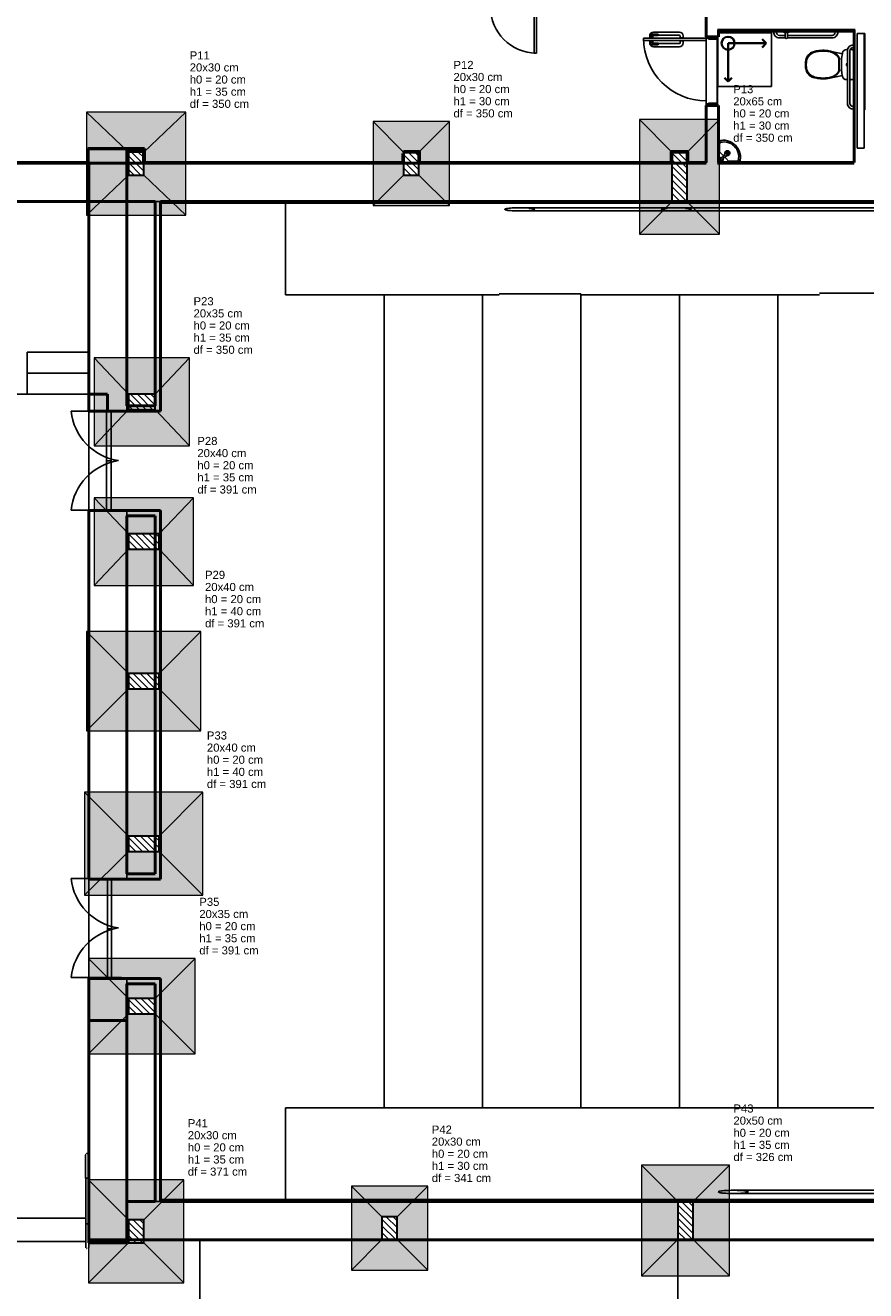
# Model space of a CAD drawing. Header units: millimetres. Extents: x 0 to 119, y 0 to 84.
# Tile 5 of 13: x 35 to 57, y 29 to 62. Entities that reach past the tile are written whole.
import ezdxf

# ---------------------------------------------------------------- set-up
doc = ezdxf.new("R2010")
doc.units = ezdxf.units.MM
doc.header["$MEASUREMENT"] = 0
doc.linetypes.add('NULL', pattern=[0])
doc.layers.add('BASE', color=9, linetype='Continuous')
for name, color, linetype, lineweight in [('LC-Hachuras das sapatas', 43, 'Continuous', 5), ('LC-Hachuras dos pilares', 9, 'Continuous', 5), ('LC-Seção das fundações', 7, 'Continuous', 5), ('LC-Seção dos pilares', 4, 'Continuous', 30), ('LC-Textos', 3, 'Continuous', 20)]:
    doc.layers.add(name, color=color, linetype=linetype, lineweight=lineweight)
doc.styles.add('Arial', font='txt')

msp = doc.modelspace()

# ---------------------------------------------------------------- hatches: boundary and pattern name
at = {"layer": 'LC-Hachuras das sapatas', "linetype": 'Continuous'}
h = msp.add_hatch(color=43, dxfattribs=at)
h.paths.add_polyline_path([(36.32, 56.842), (38.92, 56.842), (38.92, 59.542), (36.32, 59.542), (36.32, 56.842)])
h.paths.add_polyline_path([(37.42, 57.892), (37.82, 57.892), (37.82, 58.492), (37.42, 58.492), (37.42, 57.892)], flags=0)
h = msp.add_hatch(color=43, dxfattribs=at)
h.paths.add_polyline_path([(50.809, 56.342), (52.909, 56.342), (52.909, 59.342), (50.809, 59.342), (50.809, 56.342)])
h.paths.add_polyline_path([(51.659, 57.192), (52.059, 57.192), (52.059, 58.492), (51.659, 58.492), (51.659, 57.192)], flags=0)
h = msp.add_hatch(color=43, dxfattribs=at)
h.paths.add_polyline_path([(43.83, 57.092), (45.83, 57.092), (45.83, 59.292), (43.83, 59.292), (43.83, 57.092)])
h.paths.add_polyline_path([(44.63, 57.892), (45.03, 57.892), (45.03, 58.492), (44.63, 58.492), (44.63, 57.892)], flags=0)
h = msp.add_hatch(color=43, dxfattribs=at)
h.paths.add_polyline_path([(39.02, 50.799), (39.02, 53.099), (36.52, 53.099), (36.52, 50.799), (39.02, 50.799)])
h.paths.add_polyline_path([(38.12, 51.749), (38.12, 52.149), (37.42, 52.149), (37.42, 51.749), (38.12, 51.749)], flags=0)
h = msp.add_hatch(color=43, dxfattribs=at)
h.paths.add_polyline_path([(36.52, 49.439), (36.52, 47.139), (39.12, 47.139), (39.12, 49.439), (36.52, 49.439)])
h.paths.add_polyline_path([(37.42, 48.489), (37.42, 48.089), (38.22, 48.089), (38.22, 48.489), (37.42, 48.489)], flags=0)
h = msp.add_hatch(color=43, dxfattribs=at)
h.paths.add_polyline_path([(39.32, 43.332), (39.32, 45.932), (36.32, 45.932), (36.32, 43.332), (39.32, 43.332)])
h.paths.add_polyline_path([(38.22, 44.432), (38.22, 44.832), (37.42, 44.832), (37.42, 44.432), (38.22, 44.432)], flags=0)
h = msp.add_hatch(color=43, dxfattribs=at)
h.paths.add_polyline_path([(39.37, 39.023), (39.37, 41.723), (36.27, 41.723), (36.27, 39.023), (39.37, 39.023)])
h.paths.add_polyline_path([(38.22, 40.173), (38.22, 40.573), (37.42, 40.573), (37.42, 40.173), (38.22, 40.173)], flags=0)
h = msp.add_hatch(color=43, dxfattribs=at)
h.paths.add_polyline_path([(39.17, 34.865), (39.17, 37.365), (36.37, 37.365), (36.37, 34.865), (39.17, 34.865)])
h.paths.add_polyline_path([(38.12, 35.915), (38.12, 36.315), (37.42, 36.315), (37.42, 35.915), (38.12, 35.915)], flags=0)
h = msp.add_hatch(color=43, dxfattribs=at)
h.paths.add_polyline_path([(50.864, 29.052), (53.164, 29.052), (53.164, 31.952), (50.864, 31.952), (50.864, 29.052)])
h.paths.add_polyline_path([(51.814, 30.002), (52.214, 30.002), (52.214, 31.002), (51.814, 31.002), (51.814, 30.002)], flags=0)
h = msp.add_hatch(color=43, dxfattribs=at)
h.paths.add_polyline_path([(36.37, 28.869), (38.87, 28.869), (38.87, 31.569), (36.37, 31.569), (36.37, 28.869)])
h.paths.add_polyline_path([(37.42, 29.919), (37.82, 29.919), (37.82, 30.519), (37.42, 30.519), (37.42, 29.919)], flags=0)
h = msp.add_hatch(color=43, dxfattribs=at)
h.paths.add_polyline_path([(43.261, 29.202), (45.261, 29.202), (45.261, 31.402), (43.261, 31.402), (43.261, 29.202)])
h.paths.add_polyline_path([(44.061, 30.002), (44.461, 30.002), (44.461, 30.602), (44.061, 30.602), (44.061, 30.002)], flags=0)
at = {"layer": 'LC-Hachuras dos pilares', "linetype": 'Continuous'}
h = msp.add_hatch(dxfattribs=at)
h.set_pattern_fill('ANSI31', color=9, angle=90, style=0)
h.paths.add_polyline_path([(37.42, 57.892), (37.82, 57.892), (37.82, 58.492), (37.42, 58.492), (37.42, 57.892)])
h = msp.add_hatch(dxfattribs=at)
h.set_pattern_fill('ANSI31', color=9, angle=90, style=0)
h.paths.add_polyline_path([(44.63, 57.892), (45.03, 57.892), (45.03, 58.492), (44.63, 58.492), (44.63, 57.892)])
h = msp.add_hatch(dxfattribs=at)
h.set_pattern_fill('ANSI31', color=9, angle=90, style=0)
h.paths.add_polyline_path([(51.659, 57.192), (52.059, 57.192), (52.059, 58.492), (51.659, 58.492), (51.659, 57.192)])
h = msp.add_hatch(dxfattribs=at)
h.set_pattern_fill('ANSI31', color=9, angle=90, style=0)
h.paths.add_polyline_path([(38.12, 51.749), (38.12, 52.149), (37.42, 52.149), (37.42, 51.749), (38.12, 51.749)])
h = msp.add_hatch(dxfattribs=at)
h.set_pattern_fill('ANSI31', color=9, angle=90, style=0)
h.paths.add_polyline_path([(37.42, 48.489), (37.42, 48.089), (38.22, 48.089), (38.22, 48.489), (37.42, 48.489)])
h = msp.add_hatch(dxfattribs=at)
h.set_pattern_fill('ANSI31', color=9, angle=90, style=0)
h.paths.add_polyline_path([(38.22, 44.432), (38.22, 44.832), (37.42, 44.832), (37.42, 44.432), (38.22, 44.432)])
h = msp.add_hatch(dxfattribs=at)
h.set_pattern_fill('ANSI31', color=9, angle=90, style=0)
h.paths.add_polyline_path([(38.22, 40.173), (38.22, 40.573), (37.42, 40.573), (37.42, 40.173), (38.22, 40.173)])
h = msp.add_hatch(dxfattribs=at)
h.set_pattern_fill('ANSI31', color=9, angle=90, style=0)
h.paths.add_polyline_path([(38.12, 35.915), (38.12, 36.315), (37.42, 36.315), (37.42, 35.915), (38.12, 35.915)])
h = msp.add_hatch(dxfattribs=at)
h.set_pattern_fill('ANSI31', color=9, angle=90, style=0)
h.paths.add_polyline_path([(51.814, 30.002), (52.214, 30.002), (52.214, 31.002), (51.814, 31.002), (51.814, 30.002)])
h = msp.add_hatch(dxfattribs=at)
h.set_pattern_fill('ANSI31', color=9, angle=90, style=0)
h.paths.add_polyline_path([(37.42, 29.919), (37.82, 29.919), (37.82, 30.519), (37.42, 30.519), (37.42, 29.919)])
h = msp.add_hatch(dxfattribs=at)
h.set_pattern_fill('ANSI31', color=9, angle=90, style=0)
h.paths.add_polyline_path([(44.061, 30.002), (44.461, 30.002), (44.461, 30.602), (44.061, 30.602), (44.061, 30.002)])

# ---------------------------------------------------------------- linework, layer by layer
at = {"layer": 'BASE', "lineweight": 50}
for p, q in [((52.556, 62.361), (52.556, 61.514)), ((56.456, 61.684), (52.856, 61.684)), ((52.856, 61.664), (54.576, 61.664)), ((52.876, 61.514), (52.876, 61.684)), ((54.736, 61.664), (56.456, 61.664)), ((56.436, 61.684), (56.436, 58.222)), ((52.556, 61.514), (52.876, 61.514)), ((52.876, 59.714), (52.556, 59.714)), ((52.556, 59.714), (52.556, 58.222)), ((52.876, 58.222), (52.876, 59.714)), ((37.838, 58.582), (36.358, 58.582)), ((36.358, 58.582), (36.358, 58.202)), ((37.378, 51.849), (37.378, 58.562)), ((37.378, 58.562), (37.818, 58.562)), ((37.818, 58.562), (37.818, 58.202)), ((37.838, 58.222), (37.838, 58.582)), ((44.607, 58.452), (44.607, 58.222)), ((44.627, 58.452), (44.607, 58.452)), ((45.047, 58.512), (44.627, 58.512)), ((44.627, 58.512), (44.627, 58.492)), ((44.627, 58.492), (45.027, 58.492)), ((44.627, 58.202), (44.627, 58.452)), ((45.027, 58.492), (45.027, 58.202)), ((45.047, 58.222), (45.047, 58.512)), ((52.076, 58.512), (51.636, 58.512)), ((51.636, 58.512), (51.636, 58.222)), ((51.656, 58.492), (52.056, 58.492)), ((51.656, 58.202), (51.656, 58.492)), ((52.056, 58.492), (52.056, 58.202)), ((52.076, 58.222), (52.076, 58.512)), ((24.976, 58.202), (36.358, 58.202)), ((36.378, 58.222), (24.996, 58.222)), ((45.027, 58.202), (36.378, 58.202)), ((36.378, 58.202), (36.378, 51.709)), ((44.607, 58.222), (37.838, 58.222)), ((51.636, 58.222), (45.047, 58.222)), ((45.047, 58.202), (52.556, 58.202)), ((52.556, 58.222), (52.076, 58.222)), ((56.436, 58.202), (52.856, 58.202)), ((56.436, 58.222), (52.876, 58.222)), ((26.967, 57.202), (38.117, 57.202)), ((38.117, 57.202), (38.117, 51.849)), ((38.257, 57.202), (75.533, 57.202)), ((38.257, 51.709), (38.257, 57.202)), ((36.873, 52.149), (36.378, 52.149)), ((36.873, 51.709), (36.873, 52.149)), ((38.117, 51.849), (37.378, 51.849)), ((36.378, 51.709), (38.257, 51.709)), ((36.378, 49.102), (36.378, 39.444)), ((38.257, 49.102), (36.378, 49.102)), ((38.257, 39.444), (38.257, 49.102)), ((37.378, 39.584), (37.378, 48.962)), ((37.378, 48.962), (38.117, 48.962)), ((38.117, 48.962), (38.117, 39.584)), ((38.117, 39.584), (37.378, 39.584)), ((36.378, 39.444), (38.257, 39.444)), ((36.378, 36.844), (36.378, 29.915)), ((38.257, 36.844), (36.378, 36.844)), ((38.257, 31), (38.257, 36.844)), ((37.378, 29.915), (37.378, 36.704)), ((37.378, 36.704), (38.117, 36.704)), ((38.117, 36.704), (38.117, 31)), ((37.378, 35.742), (36.378, 35.742)), ((38.117, 31), (37.373, 31)), ((37.373, 31), (37.373, 30)), ((75.66, 31), (38.257, 31)), ((36.378, 30), (75.66, 30)), ((36.378, 29.915), (37.378, 29.915))]:
    msp.add_line(p, q, dxfattribs=at)
at = {"layer": 'BASE'}
for p, q in [((48.047, 61.087), (48.047, 62.287)), ((48.107, 62.287), (48.107, 61.087)), ((54.576, 61.664), (54.736, 61.664)), ((54.577, 61.648), (54.576, 61.664)), ((54.736, 61.664), (54.734, 61.648)), ((50.916, 61.414), (50.916, 61.474)), ((50.916, 61.474), (52.556, 61.474)), ((52.556, 61.414), (50.916, 61.414)), ((51.066, 61.474), (51.066, 61.484)), ((51.066, 61.484), (51.166, 61.484)), ((51.066, 61.414), (51.066, 61.404)), ((51.066, 61.404), (51.166, 61.404)), ((51.076, 61.484), (51.076, 61.534)), ((51.076, 61.404), (51.076, 61.354)), ((51.096, 61.524), (51.096, 61.484)), ((51.096, 61.364), (51.096, 61.404)), ((51.136, 61.484), (51.136, 61.524)), ((51.136, 61.404), (51.136, 61.364)), ((51.296, 61.584), (51.156, 61.584)), ((51.156, 61.544), (51.296, 61.544)), ((51.156, 61.534), (51.156, 61.484)), ((51.156, 61.354), (51.156, 61.404)), ((51.156, 61.344), (51.296, 61.344)), ((51.166, 61.484), (51.166, 61.474)), ((51.166, 61.404), (51.166, 61.414)), ((51.176, 61.634), (51.856, 61.634)), ((51.296, 61.544), (51.296, 61.584)), ((51.856, 61.554), (51.296, 61.554)), ((51.296, 61.344), (51.296, 61.304)), ((51.856, 61.334), (51.296, 61.334)), ((51.866, 61.474), (51.866, 61.484)), ((51.866, 61.484), (51.966, 61.484)), ((51.866, 61.414), (51.866, 61.404)), ((51.866, 61.404), (51.966, 61.404)), ((51.876, 61.484), (51.876, 61.534)), ((51.876, 61.404), (51.876, 61.354)), ((51.956, 61.534), (51.956, 61.484)), ((51.956, 61.354), (51.956, 61.404)), ((51.966, 61.484), (51.966, 61.474)), ((51.966, 61.404), (51.966, 61.414)), ((52.556, 61.514), (52.556, 61.474)), ((52.556, 59.754), (52.556, 61.474)), ((52.556, 61.474), (52.556, 61.414)), ((52.556, 61.474), (52.616, 61.474)), ((52.616, 61.474), (52.616, 61.454)), ((52.616, 61.454), (52.856, 61.454)), ((52.845, 59.774), (52.845, 61.454)), ((52.856, 61.454), (52.856, 61.514)), ((52.856, 61.454), (52.856, 59.774)), ((54.266, 61.614), (52.866, 61.614)), ((52.866, 61.614), (52.866, 60.214)), ((54.266, 60.214), (54.266, 61.614)), ((54.324, 61.646), (54.297, 61.651)), ((54.297, 61.651), (54.426, 61.651)), ((54.324, 61.643), (54.324, 61.646)), ((54.4, 61.646), (54.324, 61.646)), ((54.329, 61.643), (54.324, 61.643)), ((54.396, 61.643), (54.329, 61.643)), ((54.399, 61.643), (54.396, 61.643)), ((54.4, 61.646), (54.399, 61.643)), ((54.426, 61.651), (54.4, 61.646)), ((54.476, 61.55), (54.623, 61.55)), ((54.626, 61.484), (54.476, 61.484)), ((54.734, 61.648), (54.577, 61.648)), ((54.618, 61.626), (54.591, 61.631)), ((54.591, 61.631), (54.72, 61.631)), ((54.618, 61.623), (54.618, 61.626)), ((54.694, 61.626), (54.618, 61.626)), ((54.623, 61.623), (54.618, 61.623)), ((54.623, 61.497), (54.623, 61.623)), ((54.689, 61.623), (54.623, 61.623)), ((55.855, 61.484), (54.686, 61.484)), ((54.689, 61.623), (54.689, 61.497)), ((54.693, 61.623), (54.689, 61.623)), ((54.689, 61.55), (55.855, 61.55)), ((54.694, 61.626), (54.693, 61.623)), ((54.72, 61.631), (54.694, 61.626)), ((55.932, 61.646), (55.905, 61.651)), ((56.034, 61.651), (55.905, 61.651)), ((55.932, 61.643), (55.932, 61.646)), ((55.932, 61.646), (56.008, 61.646)), ((55.936, 61.643), (55.932, 61.643)), ((55.936, 61.643), (56.002, 61.643)), ((56.007, 61.643), (56.002, 61.643)), ((56.008, 61.646), (56.007, 61.643)), ((56.034, 61.651), (56.008, 61.646)), ((56.516, 58.599), (56.516, 61.599)), ((56.516, 61.599), (56.696, 61.599)), ((56.696, 59.599), (56.696, 61.599)), ((56.696, 61.599), (56.716, 61.599)), ((56.696, 61.599), (56.696, 58.599)), ((56.696, 61.535), (56.716, 61.535)), ((56.696, 59.663), (56.696, 61.535)), ((56.716, 61.599), (56.716, 59.599)), ((56.716, 59.663), (56.716, 61.535)), ((48.107, 61.087), (48.047, 61.087)), ((51.296, 61.304), (51.156, 61.304)), ((51.176, 61.254), (51.856, 61.254)), ((55.839, 61.127), (56.124, 61.066)), ((56.234, 61.179), (56.26, 61.179)), ((56.256, 59.768), (56.256, 61.147)), ((56.322, 61.147), (56.322, 59.768)), ((56.329, 61.179), (56.366, 61.179)), ((56.415, 61.299), (56.418, 61.3)), ((56.415, 61.294), (56.415, 61.299)), ((56.415, 61.228), (56.415, 61.294)), ((56.415, 61.224), (56.415, 61.228)), ((56.418, 61.223), (56.415, 61.224)), ((56.418, 61.3), (56.424, 61.326)), ((56.418, 61.223), (56.418, 61.3)), ((56.424, 61.197), (56.418, 61.223)), ((56.424, 61.326), (56.424, 61.197)), ((56.028, 60.948), (56.028, 60.621)), ((56.04, 60.906), (56.028, 60.906)), ((56.04, 60.886), (56.028, 60.886)), ((56.04, 60.684), (56.028, 60.684)), ((56.04, 60.664), (56.028, 60.664)), ((56.04, 60.886), (56.04, 60.906)), ((56.04, 60.684), (56.04, 60.664)), ((56.042, 60.914), (56.041, 60.958)), ((56.042, 60.914), (56.042, 60.656)), ((56.124, 60.501), (55.799, 60.431)), ((56.042, 60.656), (56.041, 60.611)), ((56.256, 60.39), (56.233, 60.39)), ((56.366, 60.39), (56.322, 60.39)), ((52.866, 60.214), (54.266, 60.214)), ((52.616, 59.754), (52.556, 59.754)), ((52.556, 59.754), (52.556, 59.714)), ((52.616, 59.774), (52.616, 59.754)), ((52.856, 59.774), (52.616, 59.774)), ((52.856, 59.714), (52.856, 59.774)), ((56.415, 59.691), (56.418, 59.692)), ((56.415, 59.687), (56.415, 59.691)), ((56.415, 59.687), (56.415, 59.621)), ((56.418, 59.692), (56.424, 59.718)), ((56.418, 59.692), (56.418, 59.615)), ((56.424, 59.589), (56.424, 59.718)), ((56.415, 59.616), (56.415, 59.621)), ((56.418, 59.615), (56.415, 59.616)), ((56.424, 59.589), (56.418, 59.615)), ((56.696, 59.663), (56.716, 59.663)), ((56.696, 59.603), (56.696, 59.663)), ((56.716, 59.663), (56.696, 59.663)), ((56.716, 59.603), (56.696, 59.603)), ((56.716, 59.599), (56.696, 59.599)), ((56.716, 59.663), (56.716, 59.603)), ((52.906, 58.496), (52.906, 58.71)), ((37.378, 58.562), (36.378, 58.562)), ((36.378, 58.202), (36.378, 58.562)), ((52.876, 58.526), (53.012, 58.39)), ((52.974, 58.352), (52.941, 58.32)), ((53.038, 58.417), (52.974, 58.352)), ((53.003, 58.323), (53.067, 58.387)), ((53.041, 58.361), (53.179, 58.222)), ((53.083, 58.481), (53.046, 58.443)), ((53.091, 58.451), (53.121, 58.481)), ((53.121, 58.481), (53.091, 58.451)), ((53.094, 58.395), (53.131, 58.433)), ((53.102, 58.44), (53.132, 58.47)), ((56.696, 58.599), (56.516, 58.599)), ((36.378, 58.202), (36.358, 58.202)), ((45.047, 58.202), (45.027, 58.202)), ((52.556, 58.222), (52.556, 58.202)), ((52.971, 58.291), (53.003, 58.323)), ((53.361, 58.255), (53.146, 58.255)), ((38.117, 57.202), (38.257, 57.202)), ((56.089, 57.202), (38.257, 57.202)), ((38.257, 57.202), (38.257, 57.15)), ((38.257, 57.15), (56.089, 57.15)), ((41.537, 54.755), (41.537, 57.15)), ((47.358, 57.017), (47.33, 57.013)), ((47.392, 57.022), (47.358, 57.017)), ((47.431, 57.025), (47.392, 57.022)), ((47.474, 57.028), (47.431, 57.025)), ((47.52, 57.031), (47.474, 57.028)), ((47.569, 57.032), (47.52, 57.031)), ((47.619, 57.034), (47.569, 57.032)), ((47.671, 57.034), (47.619, 57.034)), ((51.774, 57.034), (47.671, 57.034)), ((47.722, 57.034), (47.671, 57.034)), ((47.773, 57.032), (47.722, 57.034)), ((47.822, 57.031), (47.773, 57.032)), ((47.868, 57.028), (47.822, 57.031)), ((47.911, 57.025), (47.868, 57.028)), ((47.949, 57.022), (47.911, 57.025)), ((47.983, 57.017), (47.949, 57.022)), ((48.012, 57.013), (47.983, 57.017)), ((51.462, 57.017), (51.433, 57.013)), ((51.496, 57.022), (51.462, 57.017)), ((51.534, 57.025), (51.496, 57.022)), ((51.577, 57.028), (51.534, 57.025)), ((51.624, 57.031), (51.577, 57.028)), ((51.672, 57.032), (51.624, 57.031)), ((51.723, 57.034), (51.672, 57.032)), ((51.774, 57.034), (51.723, 57.034)), ((74.21, 57.034), (51.774, 57.034)), ((51.826, 57.034), (51.774, 57.034)), ((51.876, 57.032), (51.826, 57.034)), ((51.925, 57.031), (51.876, 57.032)), ((51.971, 57.028), (51.925, 57.031)), ((52.014, 57.025), (51.971, 57.028)), ((52.053, 57.022), (52.014, 57.025)), ((52.087, 57.017), (52.053, 57.022)), ((52.115, 57.013), (52.087, 57.017)), ((75.533, 57.203), (56.011, 57.203)), ((56.011, 57.203), (56.011, 57.15)), ((56.011, 57.15), (75.533, 57.15)), ((56.089, 57.15), (56.089, 57.202)), ((47.28, 56.997), (47.277, 56.992)), ((47.277, 56.992), (47.28, 56.986)), ((47.29, 57.003), (47.28, 56.997)), ((47.28, 56.986), (47.29, 56.981)), ((47.307, 57.008), (47.29, 57.003)), ((47.29, 56.981), (47.307, 56.976)), ((47.33, 57.013), (47.307, 57.008)), ((47.307, 56.976), (47.33, 56.971)), ((47.33, 56.971), (47.358, 56.966)), ((47.358, 56.966), (47.392, 56.962)), ((47.392, 56.962), (47.431, 56.959)), ((47.431, 56.959), (47.474, 56.956)), ((47.474, 56.956), (47.52, 56.953)), ((47.52, 56.953), (47.569, 56.951)), ((47.569, 56.951), (47.619, 56.95)), ((47.619, 56.95), (47.671, 56.95)), ((47.671, 56.95), (51.774, 56.95)), ((47.671, 56.95), (47.722, 56.95)), ((47.722, 56.95), (47.773, 56.951)), ((47.773, 56.951), (47.822, 56.953)), ((47.822, 56.953), (47.868, 56.956)), ((47.868, 56.956), (47.911, 56.959)), ((47.911, 56.959), (47.949, 56.962)), ((47.949, 56.962), (47.983, 56.966)), ((47.983, 56.966), (48.012, 56.971)), ((48.035, 57.008), (48.012, 57.013)), ((48.012, 56.971), (48.035, 56.976)), ((48.051, 57.003), (48.035, 57.008)), ((48.035, 56.976), (48.051, 56.981)), ((48.061, 56.997), (48.051, 57.003)), ((48.051, 56.981), (48.061, 56.986)), ((48.065, 56.992), (48.061, 56.997)), ((48.061, 56.986), (48.065, 56.992)), ((51.384, 56.997), (51.38, 56.992)), ((51.38, 56.992), (51.384, 56.986)), ((51.394, 57.003), (51.384, 56.997)), ((51.384, 56.986), (51.394, 56.981)), ((51.41, 57.008), (51.394, 57.003)), ((51.394, 56.981), (51.41, 56.976)), ((51.433, 57.013), (51.41, 57.008)), ((51.41, 56.976), (51.433, 56.971)), ((51.433, 56.971), (51.462, 56.966)), ((51.462, 56.966), (51.496, 56.962)), ((51.496, 56.962), (51.534, 56.959)), ((51.534, 56.959), (51.577, 56.956)), ((51.577, 56.956), (51.624, 56.953)), ((51.624, 56.953), (51.672, 56.951)), ((51.672, 56.951), (51.723, 56.95)), ((51.723, 56.95), (51.774, 56.95)), ((51.774, 56.95), (74.21, 56.95)), ((51.774, 56.95), (51.826, 56.95)), ((51.826, 56.95), (51.876, 56.951)), ((51.876, 56.951), (51.925, 56.953)), ((51.925, 56.953), (51.971, 56.956)), ((51.971, 56.956), (52.014, 56.959)), ((52.014, 56.959), (52.053, 56.962)), ((52.053, 56.962), (52.087, 56.966)), ((52.087, 56.966), (52.115, 56.971)), ((52.138, 57.008), (52.115, 57.013)), ((52.115, 56.971), (52.138, 56.976)), ((52.155, 57.003), (52.138, 57.008)), ((52.138, 56.976), (52.155, 56.981)), ((52.165, 56.997), (52.155, 57.003)), ((52.155, 56.981), (52.165, 56.986)), ((52.168, 56.992), (52.165, 56.997)), ((52.165, 56.986), (52.168, 56.992)), ((47.132, 54.755), (41.537, 54.755)), ((44.116, 33.455), (44.116, 54.755)), ((46.696, 33.455), (46.696, 54.755)), ((49.276, 54.775), (47.132, 54.775)), ((49.276, 33.455), (49.276, 54.775)), ((55.525, 54.755), (49.276, 54.755)), ((51.856, 33.455), (51.856, 54.755)), ((54.436, 33.455), (54.436, 54.755)), ((57.016, 54.795), (55.525, 54.795)), ((36.378, 53.249), (34.767, 53.249)), ((34.767, 53.249), (34.767, 52.699)), ((34.767, 52.699), (34.767, 52.149)), ((36.378, 52.699), (34.767, 52.699)), ((36.378, 52.149), (34.267, 52.149)), ((37.378, 51.709), (37.378, 51.849)), ((36.378, 49.102), (36.378, 51.709)), ((36.968, 51.713), (36.847, 51.713)), ((36.847, 51.713), (36.847, 50.401)), ((36.968, 50.401), (36.968, 51.713)), ((36.968, 50.401), (36.847, 50.401)), ((36.847, 50.401), (36.847, 49.101)), ((36.847, 50.401), (36.968, 50.401)), ((36.968, 49.101), (36.968, 50.401)), ((36.378, 49.109), (36.847, 49.109)), ((36.847, 49.101), (36.968, 49.101)), ((36.968, 49.109), (38.257, 49.109)), ((37.378, 49.109), (37.378, 48.962)), ((38.257, 49.109), (38.257, 49.102)), ((37.378, 39.444), (37.378, 39.584)), ((36.378, 39.444), (36.378, 36.844)), ((36.973, 39.444), (36.873, 39.444)), ((36.873, 39.444), (36.873, 38.144)), ((36.973, 38.144), (36.973, 39.444)), ((36.973, 38.144), (36.873, 38.144)), ((36.873, 38.144), (36.873, 36.844)), ((36.873, 38.144), (36.973, 38.144)), ((36.973, 36.844), (36.973, 38.144)), ((36.873, 36.844), (36.973, 36.844)), ((37.378, 36.704), (37.378, 36.844)), ((41.537, 31.054), (41.537, 33.455)), ((41.537, 33.455), (66.716, 33.455)), ((36.296, 32.01), (36.296, 31.613)), ((36.296, 31.613), (36.302, 31.613)), ((36.302, 31.613), (36.378, 31.613)), ((36.302, 30.561), (36.302, 31.613)), ((52.876, 31.258), (52.872, 31.253)), ((52.872, 31.253), (52.876, 31.247)), ((52.886, 31.264), (52.876, 31.258)), ((52.876, 31.247), (52.886, 31.242)), ((52.902, 31.269), (52.886, 31.264)), ((52.886, 31.242), (52.902, 31.237)), ((52.925, 31.274), (52.902, 31.269)), ((52.902, 31.237), (52.925, 31.232)), ((52.954, 31.278), (52.925, 31.274)), ((52.925, 31.232), (52.954, 31.227)), ((52.988, 31.282), (52.954, 31.278)), ((52.954, 31.227), (52.988, 31.223)), ((53.027, 31.286), (52.988, 31.282)), ((52.988, 31.223), (53.027, 31.219)), ((53.069, 31.289), (53.027, 31.286)), ((53.027, 31.219), (53.069, 31.216)), ((53.116, 31.291), (53.069, 31.289)), ((53.069, 31.216), (53.116, 31.214)), ((53.164, 31.293), (53.116, 31.291)), ((53.116, 31.214), (53.164, 31.212)), ((53.215, 31.294), (53.164, 31.293)), ((53.164, 31.212), (53.215, 31.211)), ((53.266, 31.295), (53.215, 31.294)), ((53.215, 31.211), (53.266, 31.211)), ((57.37, 31.295), (53.266, 31.295)), ((53.318, 31.294), (53.266, 31.295)), ((53.266, 31.211), (57.37, 31.211)), ((53.266, 31.211), (53.318, 31.211)), ((53.368, 31.293), (53.318, 31.294)), ((53.318, 31.211), (53.368, 31.212)), ((53.417, 31.291), (53.368, 31.293)), ((53.368, 31.212), (53.417, 31.214)), ((53.463, 31.289), (53.417, 31.291)), ((53.417, 31.214), (53.463, 31.216)), ((53.506, 31.286), (53.463, 31.289)), ((53.463, 31.216), (53.506, 31.219)), ((53.545, 31.282), (53.506, 31.286)), ((53.506, 31.219), (53.545, 31.223)), ((53.579, 31.278), (53.545, 31.282)), ((53.545, 31.223), (53.579, 31.227)), ((53.608, 31.274), (53.579, 31.278)), ((53.579, 31.227), (53.608, 31.232)), ((53.63, 31.269), (53.608, 31.274)), ((53.608, 31.232), (53.63, 31.237)), ((53.647, 31.264), (53.63, 31.269)), ((53.63, 31.237), (53.647, 31.242)), ((53.657, 31.258), (53.647, 31.264)), ((53.647, 31.242), (53.657, 31.247)), ((53.66, 31.253), (53.657, 31.258)), ((53.657, 31.247), (53.66, 31.253)), ((38.257, 31), (38.117, 31)), ((56.089, 31.054), (38.257, 31.054)), ((38.257, 31.054), (38.257, 31.002)), ((38.257, 31.002), (56.089, 31.002)), ((75.436, 31.054), (56.011, 31.054)), ((56.011, 31.054), (56.011, 31.002)), ((56.011, 31.002), (75.436, 31.002)), ((56.089, 31.002), (56.089, 31.054)), ((32.42, 30.561), (36.302, 30.561)), ((32.42, 30.561), (36.302, 30.561)), ((36.302, 30.413), (36.302, 30.561)), ((36.378, 30.413), (36.302, 30.413)), ((36.302, 30.413), (36.302, 30.007)), ((32.42, 29.957), (36.302, 29.957)), ((36.378, 29.913), (36.378, 29.908)), ((39.287, 30), (39.287, 26.599)), ((51.811, 30), (51.811, 26.482)), ((36.317, 29.773), (36.316, 29.774)), ((36.327, 29.768), (36.325, 29.769)), ((36.336, 29.766), (36.334, 29.766)), ((36.355, 29.769), (36.354, 29.768)), ((36.371, 29.781), (36.37, 29.78))]:
    msp.add_line(p, q, dxfattribs=at)
at = {"layer": 'BASE', "lineweight": 35}
for p, q in [((53.13, 61.344), (53.13, 60.344)), ((53.13, 61.344), (54.13, 61.344)), ((54.13, 61.344), (54.021, 61.453)), ((54.13, 61.344), (54.021, 61.234)), ((53.13, 60.344), (53.033, 60.44)), ((53.13, 60.344), (53.227, 60.44))]:
    msp.add_line(p, q, dxfattribs=at)
at = {"layer": 'BASE', "linetype": 'Continuous'}
for p, q in [((36.378, 53.249), (34.767, 53.249)), ((36.378, 52.699), (34.767, 52.699)), ((32.42, 29.957), (36.302, 29.957))]:
    msp.add_line(p, q, dxfattribs=at)
at = {"layer": 'BASE', "lineweight": 25}
for p, q in [((37.237, 51.709), (35.917, 51.709)), ((37.237, 51.709), (36.037, 51.709)), ((37.237, 49.109), (35.917, 49.109)), ((37.237, 39.466), (35.917, 39.466)), ((37.237, 36.866), (35.917, 36.866))]:
    msp.add_line(p, q, dxfattribs=at)
at = {"layer": 'BASE'}
for points in [[(36.296, 32.213), (36.296, 32.215), (36.296, 32.217), (36.297, 32.219), (36.297, 32.22), (36.297, 32.222), (36.297, 32.224), (36.298, 32.226), (36.298, 32.227), (36.299, 32.229), (36.3, 32.231), (36.3, 32.232), (36.301, 32.234)], [(36.296, 32.14), (36.296, 32.144), (36.296, 32.15), (36.296, 32.156), (36.296, 32.162), (36.296, 32.167), (36.296, 32.172), (36.296, 32.177), (36.296, 32.181), (36.296, 32.185), (36.296, 32.189), (36.296, 32.193), (36.296, 32.196), (36.296, 32.2), (36.296, 32.202), (36.296, 32.205), (36.296, 32.207), (36.296, 32.209), (36.296, 32.21), (36.296, 32.212), (36.296, 32.213), (36.296, 32.213), (36.296, 32.213), (36.296, 32.213)], [(36.296, 32.213), (36.296, 32.213), (36.296, 32.213), (36.296, 32.212), (36.296, 32.211), (36.296, 32.209), (36.296, 32.208), (36.296, 32.205), (36.296, 32.203), (36.296, 32.2), (36.296, 32.197), (36.296, 32.194), (36.296, 32.19), (36.296, 32.187), (36.296, 32.182), (36.296, 32.178), (36.296, 32.173), (36.296, 32.168), (36.296, 32.163), (36.296, 32.157), (36.296, 32.152), (36.296, 32.146), (36.296, 32.14), (36.296, 32.133), (36.296, 32.127), (36.296, 32.12), (36.296, 32.113), (36.296, 32.106), (36.296, 32.099), (36.296, 32.091), (36.296, 32.084), (36.296, 32.076), (36.296, 32.068), (36.296, 32.061), (36.296, 32.053), (36.296, 32.045), (36.296, 32.037), (36.296, 32.029), (36.296, 32.021), (36.296, 32.012), (36.296, 32.01)], [(36.304, 32.238), (36.305, 32.24), (36.306, 32.241), (36.307, 32.242)], [(36.311, 32.246), (36.312, 32.247), (36.314, 32.248), (36.315, 32.249), (36.316, 32.25)], [(36.321, 32.253), (36.323, 32.254), (36.324, 32.254), (36.326, 32.255)], [(36.331, 32.256), (36.333, 32.257), (36.334, 32.257), (36.336, 32.257), (36.338, 32.257), (36.34, 32.257)], [(36.34, 32.257), (36.342, 32.257), (36.344, 32.257), (36.346, 32.257), (36.347, 32.257), (36.349, 32.257)], [(36.354, 32.255), (36.356, 32.255), (36.357, 32.254), (36.359, 32.253), (36.361, 32.252)], [(36.365, 32.25), (36.367, 32.249), (36.368, 32.248), (36.369, 32.246)], [(36.373, 32.243), (36.374, 32.241), (36.375, 32.24), (36.376, 32.239), (36.377, 32.237)], [(36.296, 32.01), (36.296, 32.018), (36.296, 32.026), (36.296, 32.035), (36.296, 32.043), (36.296, 32.051), (36.296, 32.058), (36.296, 32.066), (36.296, 32.074), (36.296, 32.082), (36.296, 32.089), (36.296, 32.097), (36.296, 32.104)], [(36.302, 30.007), (36.302, 29.999), (36.302, 29.991), (36.302, 29.983), (36.302, 29.975), (36.302, 29.967), (36.302, 29.959), (36.302, 29.951), (36.302, 29.943), (36.302, 29.935), (36.302, 29.928), (36.302, 29.92), (36.302, 29.913), (36.302, 29.906), (36.302, 29.899), (36.302, 29.892), (36.302, 29.886), (36.302, 29.879), (36.302, 29.873), (36.302, 29.867), (36.302, 29.861), (36.302, 29.856), (36.302, 29.85), (36.302, 29.845), (36.302, 29.841), (36.302, 29.836), (36.302, 29.832), (36.302, 29.828), (36.302, 29.824), (36.302, 29.821), (36.302, 29.818), (36.302, 29.815), (36.302, 29.812), (36.302, 29.81), (36.302, 29.808), (36.302, 29.807), (36.302, 29.806), (36.302, 29.805), (36.302, 29.804), (36.302, 29.804), (36.302, 29.804)], [(36.302, 29.851), (36.302, 29.854), (36.302, 29.86), (36.302, 29.865), (36.302, 29.871), (36.302, 29.878), (36.302, 29.884), (36.302, 29.89), (36.302, 29.897), (36.302, 29.904), (36.302, 29.911), (36.302, 29.918), (36.302, 29.926), (36.302, 29.933), (36.302, 29.941), (36.302, 29.949), (36.302, 29.957), (36.302, 29.964), (36.302, 29.972), (36.302, 29.98), (36.302, 29.989), (36.302, 29.997), (36.302, 30.005), (36.302, 30.007)], [(36.378, 29.804), (36.378, 29.804), (36.378, 29.804), (36.378, 29.805), (36.378, 29.806), (36.378, 29.808), (36.378, 29.81), (36.378, 29.812), (36.378, 29.814), (36.378, 29.817), (36.378, 29.82), (36.378, 29.823), (36.378, 29.827), (36.378, 29.831), (36.378, 29.835), (36.378, 29.839), (36.378, 29.844), (36.378, 29.849), (36.378, 29.854), (36.378, 29.86), (36.378, 29.865), (36.378, 29.871), (36.378, 29.878), (36.378, 29.884), (36.378, 29.89), (36.378, 29.897), (36.378, 29.904), (36.378, 29.911), (36.378, 29.915)], [(36.302, 29.804), (36.302, 29.804), (36.302, 29.804), (36.302, 29.805), (36.302, 29.806), (36.302, 29.808), (36.302, 29.81), (36.302, 29.812), (36.302, 29.814), (36.302, 29.817), (36.302, 29.82), (36.302, 29.823), (36.302, 29.827)], [(36.305, 29.789), (36.305, 29.79), (36.304, 29.791), (36.304, 29.793), (36.303, 29.794), (36.303, 29.796), (36.303, 29.797), (36.302, 29.799), (36.302, 29.8), (36.302, 29.802), (36.302, 29.803), (36.302, 29.804)], [(36.311, 29.78), (36.31, 29.781), (36.309, 29.782)], [(36.347, 29.766), (36.345, 29.766), (36.344, 29.766)], [(36.365, 29.774), (36.363, 29.773), (36.362, 29.773)], [(36.378, 29.804), (36.378, 29.802), (36.378, 29.801), (36.378, 29.799), (36.378, 29.798), (36.378, 29.796), (36.377, 29.795), (36.377, 29.793), (36.376, 29.792), (36.376, 29.79), (36.375, 29.789), (36.375, 29.788)], [(36.378, 29.828), (36.378, 29.824), (36.378, 29.821), (36.378, 29.818), (36.378, 29.815), (36.378, 29.812), (36.378, 29.81), (36.378, 29.808), (36.378, 29.807), (36.378, 29.806), (36.378, 29.805), (36.378, 29.804), (36.378, 29.804), (36.378, 29.804)]]:
    msp.add_lwpolyline(points, dxfattribs=at)
at = {"layer": 'BASE', "lineweight": 35}
msp.add_circle((53.13, 61.344), 0.171, dxfattribs=at)
at = {"layer": 'BASE'}
for centre, radius, start, end in [((48.107, 62.287), 1.2, 180, 269.8156), ((54.301, 61.669), 0.018, 199.6879, 258.4393), ((54.422, 61.669), 0.018, 281.5607, 340.3121), ((55.909, 61.669), 0.018, 199.6879, 258.4393), ((56.03, 61.669), 0.018, 281.5607, 340.3121), ((52.556, 61.474), 1.64, 180, 270), ((51.176, 61.534), 0.1, 90, 180), ((51.176, 61.354), 0.1, 180, 270), ((51.156, 61.524), 0.06, 90, 180), ((51.156, 61.364), 0.06, 180, 270), ((51.156, 61.524), 0.02, 90, 180), ((51.156, 61.364), 0.02, 180, 270), ((51.176, 61.534), 0.02, 150, 180), ((51.176, 61.354), 0.02, 180, 210), ((51.856, 61.534), 0.1, 360, 90), ((51.856, 61.534), 0.02, 0, 90), ((51.856, 61.354), 0.1, 270, 0), ((51.856, 61.354), 0.02, 270, 0), ((54.476, 61.631), 0.148, 175.5871, 270), ((54.476, 61.631), 0.0816, 172.0015, 270), ((54.595, 61.649), 0.018, 185, 258.4393), ((54.656, 61.497), 0.033, 180, 0), ((54.716, 61.649), 0.018, 281.5607, 355), ((55.855, 61.631), 0.148, 270, 4.4129), ((55.855, 61.631), 0.0816, 270, 0), ((55.855, 61.631), 0.0816, 360, 7.9985), ((56.441, 61.322), 0.018, 109.6879, 168.4393), ((55.442, 60.849), 0.28, 113.5976, 170.1333), ((55.447, 60.85), 0.262, 107.0243, 170.1854), ((55.401, 60.92), 0.201, 115.9059, 141.1018), ((55.609, 60.38), 0.779, 110.267, 112.2561), ((55.552, 60.597), 0.554, 96.3426, 113.5976), ((55.555, 60.598), 0.535, 96.3429, 110.2265), ((55.609, 60.38), 0.779, 100.8043, 103.5091), ((55.619, 59.987), 1.169, 83.8664, 96.3426), ((55.623, 59.989), 1.148, 84.0902, 96.3429), ((55.609, 60.38), 0.779, 83.7439, 97.6247), ((55.528, 59.885), 1.28, 81.3632, 82.5595), ((55.703, 60.729), 0.404, 44.8437, 84.4892), ((55.699, 60.728), 0.424, 44.8438, 83.835), ((55.88, 60.905), 0.154, 16.1627, 44.8437), ((55.876, 60.904), 0.174, 18.1126, 44.8437), ((57.796, 60.783), 1.696, 170.3584, 189.5344), ((57.766, 60.787), 1.666, 169.1268, 170.3797), ((56.234, 61.072), 0.107, 89.9862, 163.9106), ((56.403, 61.147), 0.148, 85.5871, 180), ((56.403, 61.147), 0.0816, 82.0015, 180), ((56.366, 61.11), 0.0695, 0, 89.9862), ((56.441, 61.201), 0.018, 191.5607, 250.3121), ((55.855, 60.778), 0.7, 170.1646, 179.4268), ((55.855, 60.792), 0.7, 180.5732, 189.8354), ((55.442, 60.72), 0.28, 189.8667, 246.4024), ((55.859, 60.779), 0.68, 170.1854, 179.4944), ((55.859, 60.791), 0.68, 180.5056, 189.8146), ((55.447, 60.719), 0.262, 189.8146, 252.9757), ((56.03, 60.936), 0.025, 298.7034, 63.3974), ((56.269, 60.785), 0.04, 110.7824, 249.2176), ((56.269, 60.785), 0.036, 113.0916, 246.9084), ((56.269, 60.785), 0.034, 115.2721, 244.2857), ((55.401, 60.647), 0.201, 215.045, 244.0941), ((55.609, 61.187), 0.779, 247.7439, 254.6897), ((55.552, 60.972), 0.554, 246.4024, 263.6574), ((55.555, 60.971), 0.535, 249.7735, 263.6571), ((55.609, 61.187), 0.779, 255.1465, 276.2561), ((55.619, 61.582), 1.169, 263.6574, 276.1336), ((55.623, 61.581), 1.148, 263.6571, 275.9098), ((55.528, 61.682), 1.28, 277.4405, 279.648), ((55.703, 60.841), 0.404, 275.5108, 315.1563), ((55.699, 60.842), 0.424, 276.165, 315.1562), ((55.528, 61.682), 1.28, 279.9019, 282.2113), ((55.88, 60.664), 0.154, 315.1563, 343.8373), ((55.876, 60.665), 0.174, 315.1563, 341.8874), ((56.03, 60.634), 0.025, 296.6026, 61.2966), ((57.766, 60.78), 1.666, 189.6228, 190.6375), ((56.233, 60.497), 0.107, 193.4092, 270.0138), ((56.366, 60.459), 0.0695, 270.0138, 0), ((56.403, 59.768), 0.148, 180, 274.4129), ((56.403, 59.768), 0.0816, 180, 270), ((56.403, 59.768), 0.0816, 270, 277.9985), ((56.441, 59.714), 0.018, 109.6879, 168.4393), ((56.441, 59.593), 0.018, 191.5607, 250.3121), ((53.011, 58.373), 0.431, 43.7854, 108.2146), ((52.965, 58.697), 0.06, 122.2639, 167.7361), ((53.02, 58.369), 0.389, 347.0451, 102.9549), ((52.956, 58.305), 0.05, 69.3934, 20.6066), ((53.069, 58.422), 0.0317, 137.6681, 189.6681), ((53.074, 58.423), 0.0363, 190.3766, 259.6234), ((53.111, 58.464), 0.065, 315, 193.9744), ((53.069, 58.42), 0.0327, 42.8093, 132.8731), ((53.077, 58.428), 0.0325, 56.3357, 132.8642), ((53.077, 58.429), 0.032, 55.6316, 133.5683), ((53.111, 58.464), 0.045, 315, 179.9128), ((53.073, 58.419), 0.0317, 260.3319, 312.3319), ((53.106, 58.457), 0.0324, 42.1237, 133.4383), ((53.093, 58.45), 0.00275, 158.8092, 201.1908), ((53.115, 58.465), 0.029, 212.5054, 225.4303), ((53.07, 58.418), 0.0327, 317.1269, 47.1907), ((53.115, 58.464), 0.029, 224.5697, 237.4946), ((53.101, 58.442), 0.00275, 248.8092, 291.1908), ((53.111, 58.464), 0.065, 260.7278, 315), ((53.08, 58.427), 0.032, 316.4317, 34.3684), ((53.079, 58.426), 0.0325, 317.1358, 33.6643), ((53.122, 58.48), 0.0022, 146.4708, 201.5292), ((53.136, 58.485), 0.017, 201.5292, 224.4708), ((53.122, 58.479), 0.00257, 76.8533, 119.1467), ((53.118, 58.468), 0.0134, 42.2451, 72.2778), ((53.111, 58.464), 0.045, 284.5806, 315), ((53.136, 58.485), 0.017, 225.5292, 248.4708), ((53.119, 58.468), 0.0134, 17.7222, 47.7549), ((53.108, 58.455), 0.0324, 316.5617, 47.8763), ((53.131, 58.472), 0.0022, 248.4708, 303.5292), ((53.129, 58.471), 0.00257, 330.8533, 13.1467), ((53.024, 58.36), 0.431, 341.7854, 46.2146), ((52.956, 58.305), 0.0206, 135, 315), ((53.348, 58.314), 0.06, 282.2639, 327.7361), ((53.403, 58.235), 0.0319, 336.0774, 341.7854)]:
    msp.add_arc(centre, radius, start, end, dxfattribs=at)
at = {"layer": 'BASE', "lineweight": 25}
for centre, start, end in [((37.373, 51.857), 185.7963, 261.4973), ((37.373, 48.961), 98.5027, 174.2037), ((37.373, 39.614), 185.7963, 261.4973), ((37.373, 36.718), 98.5027, 174.2037)]:
    msp.add_arc(centre, 1.464, start, end, dxfattribs=at)
at = {"layer": 'LC-Seção das fundações'}
for p, q in [((36.32, 59.542), (37.42, 58.492)), ((38.92, 59.542), (37.82, 58.492)), ((50.809, 59.342), (51.659, 58.492)), ((52.909, 59.342), (52.059, 58.492)), ((43.83, 59.292), (44.63, 58.492)), ((45.83, 59.292), (45.03, 58.492)), ((36.32, 56.842), (37.42, 57.892)), ((36.32, 56.842), (37.42, 57.892)), ((38.92, 56.842), (37.82, 57.892)), ((43.83, 57.092), (44.63, 57.892)), ((43.83, 57.092), (44.63, 57.892)), ((45.83, 57.092), (45.03, 57.892)), ((50.809, 56.342), (51.659, 57.192)), ((50.809, 56.342), (51.659, 57.192)), ((52.909, 56.342), (52.059, 57.192)), ((36.52, 53.099), (37.42, 52.149)), ((39.02, 53.099), (38.12, 52.149)), ((36.52, 50.799), (37.42, 51.749)), ((39.02, 50.799), (38.12, 51.749)), ((39.02, 50.799), (38.12, 51.749)), ((36.52, 49.439), (37.42, 48.489)), ((36.52, 49.439), (37.42, 48.489)), ((39.12, 49.439), (38.22, 48.489)), ((36.52, 47.139), (37.42, 48.089)), ((39.12, 47.139), (38.22, 48.089)), ((36.32, 45.932), (37.42, 44.832)), ((39.32, 45.932), (38.22, 44.832)), ((36.32, 43.332), (37.42, 44.432)), ((39.32, 43.332), (38.22, 44.432)), ((39.32, 43.332), (38.22, 44.432)), ((36.27, 41.723), (37.42, 40.573)), ((39.37, 41.723), (38.22, 40.573)), ((36.27, 39.023), (37.42, 40.173)), ((39.37, 39.023), (38.22, 40.173)), ((39.37, 39.023), (38.22, 40.173)), ((36.37, 37.365), (37.42, 36.315)), ((39.17, 37.365), (38.12, 36.315)), ((36.37, 34.865), (37.42, 35.915)), ((39.17, 34.865), (38.12, 35.915)), ((39.17, 34.865), (38.12, 35.915)), ((50.864, 31.952), (51.814, 31.002)), ((53.164, 31.952), (52.214, 31.002)), ((36.37, 31.569), (37.42, 30.519)), ((38.87, 31.569), (37.82, 30.519)), ((43.261, 31.402), (44.061, 30.602)), ((45.261, 31.402), (44.461, 30.602)), ((36.37, 28.869), (37.42, 29.919)), ((36.37, 28.869), (37.42, 29.919)), ((38.87, 28.869), (37.82, 29.919)), ((43.261, 29.202), (44.061, 30.002)), ((43.261, 29.202), (44.061, 30.002)), ((45.261, 29.202), (44.461, 30.002)), ((50.864, 29.052), (51.814, 30.002)), ((50.864, 29.052), (51.814, 30.002)), ((53.164, 29.052), (52.214, 30.002))]:
    msp.add_line(p, q, dxfattribs=at)
for points in [[(36.32, 56.842), (38.92, 56.842), (38.92, 59.542), (36.32, 59.542), (36.32, 56.842)], [(50.809, 56.342), (52.909, 56.342), (52.909, 59.342), (50.809, 59.342), (50.809, 56.342)], [(43.83, 57.092), (45.83, 57.092), (45.83, 59.292), (43.83, 59.292), (43.83, 57.092)], [(39.02, 50.799), (39.02, 53.099), (36.52, 53.099), (36.52, 50.799), (39.02, 50.799)], [(36.52, 49.439), (36.52, 47.139), (39.12, 47.139), (39.12, 49.439), (36.52, 49.439)], [(39.32, 43.332), (39.32, 45.932), (36.32, 45.932), (36.32, 43.332), (39.32, 43.332)], [(39.37, 39.023), (39.37, 41.723), (36.27, 41.723), (36.27, 39.023), (39.37, 39.023)], [(39.17, 34.865), (39.17, 37.365), (36.37, 37.365), (36.37, 34.865), (39.17, 34.865)], [(50.864, 29.052), (53.164, 29.052), (53.164, 31.952), (50.864, 31.952), (50.864, 29.052)], [(36.37, 28.869), (38.87, 28.869), (38.87, 31.569), (36.37, 31.569), (36.37, 28.869)], [(43.261, 29.202), (45.261, 29.202), (45.261, 31.402), (43.261, 31.402), (43.261, 29.202)]]:
    msp.add_lwpolyline(points, close=True, dxfattribs=at)
at = {"layer": 'LC-Seção dos pilares'}
for points in [[(37.42, 57.892), (37.82, 57.892), (37.82, 58.492), (37.42, 58.492), (37.42, 57.892)], [(44.63, 57.892), (45.03, 57.892), (45.03, 58.492), (44.63, 58.492), (44.63, 57.892)], [(51.659, 57.192), (52.059, 57.192), (52.059, 58.492), (51.659, 58.492), (51.659, 57.192)], [(38.12, 51.749), (38.12, 52.149), (37.42, 52.149), (37.42, 51.749), (38.12, 51.749)], [(37.42, 48.489), (37.42, 48.089), (38.22, 48.089), (38.22, 48.489), (37.42, 48.489)], [(38.22, 44.432), (38.22, 44.832), (37.42, 44.832), (37.42, 44.432), (38.22, 44.432)], [(38.22, 40.173), (38.22, 40.573), (37.42, 40.573), (37.42, 40.173), (38.22, 40.173)], [(38.12, 35.915), (38.12, 36.315), (37.42, 36.315), (37.42, 35.915), (38.12, 35.915)], [(51.814, 30.002), (52.214, 30.002), (52.214, 31.002), (51.814, 31.002), (51.814, 30.002)], [(37.42, 29.919), (37.82, 29.919), (37.82, 30.519), (37.42, 30.519), (37.42, 29.919)], [(44.061, 30.002), (44.461, 30.002), (44.461, 30.602), (44.061, 30.602), (44.061, 30.002)]]:
    msp.add_lwpolyline(points, close=True, dxfattribs=at)

# ---------------------------------------------------------------- texts
at = {"layer": 'LC-Textos', "linetype": 'NULL', "char_height": 0.2118, "attachment_point": 7, "line_spacing_factor": 0.798, "style": 'Arial'}
for s, insert, width in [('P11', (39.025, 60.919), 1.03199), ('20x30 cm', (39.025, 60.601), 2.51456), ('P12', (45.935, 60.669), 1.03199), ('h0 = 20 cm', (39.025, 60.284), 2.88556), ('20x30 cm', (45.935, 60.351), 2.51456), ('h1 = 35 cm', (39.025, 59.966), 2.88556), ('h0 = 20 cm', (45.935, 60.034), 2.88556), ('h1 = 30 cm', (45.935, 59.716), 2.88556), ('P13', (53.266, 60.031), 1.03199), ('df = 350 cm', (39.025, 59.648), 3.0467), ('df = 350 cm', (45.935, 59.398), 3.0467), ('20x65 cm', (53.266, 59.713), 2.51456), ('h0 = 20 cm', (53.266, 59.396), 2.88556), ('h1 = 30 cm', (53.266, 59.078), 2.88556), ('df = 350 cm', (53.266, 58.76), 3.0467), ('P23', (39.125, 54.476), 1.03199), ('20x35 cm', (39.125, 54.158), 2.51456), ('h0 = 20 cm', (39.125, 53.841), 2.88556), ('h1 = 35 cm', (39.125, 53.523), 2.88556), ('df = 350 cm', (39.125, 53.205), 3.0467), ('P28', (39.225, 50.816), 1.03199), ('20x40 cm', (39.225, 50.498), 2.51456), ('h0 = 20 cm', (39.225, 50.18), 2.88556), ('h1 = 35 cm', (39.225, 49.863), 2.88556), ('df = 391 cm', (39.225, 49.545), 3.0467), ('P29', (39.426, 47.309), 1.03199), ('20x40 cm', (39.426, 46.991), 2.51456), ('h0 = 20 cm', (39.426, 46.673), 2.88556), ('h1 = 40 cm', (39.426, 46.356), 2.88556), ('df = 391 cm', (39.426, 46.038), 3.0467), ('P33', (39.475, 43.1), 1.03199), ('20x40 cm', (39.475, 42.783), 2.51456), ('h0 = 20 cm', (39.475, 42.465), 2.88556), ('h1 = 40 cm', (39.475, 42.147), 2.88556), ('df = 391 cm', (39.475, 41.83), 3.0467), ('P35', (39.276, 38.742), 1.03199), ('20x35 cm', (39.276, 38.424), 2.51456), ('h0 = 20 cm', (39.276, 38.106), 2.88556), ('h1 = 35 cm', (39.276, 37.789), 2.88556), ('df = 391 cm', (39.276, 37.471), 3.0467), ('P43', (53.27, 33.329), 1.03199), ('P41', (38.975, 32.946), 1.03199), ('20x50 cm', (53.27, 33.011), 2.51456), ('20x30 cm', (38.975, 32.628), 2.51456), ('P42', (45.367, 32.779), 1.03199), ('h0 = 20 cm', (53.27, 32.693), 2.88556), ('h0 = 20 cm', (38.975, 32.31), 2.88556), ('20x30 cm', (45.367, 32.461), 2.51456), ('h1 = 35 cm', (53.27, 32.376), 2.88556), ('h1 = 35 cm', (38.975, 31.993), 2.88556), ('h0 = 20 cm', (45.367, 32.143), 2.88556), ('df = 326 cm', (53.27, 32.058), 3.0467), ('df = 371 cm', (38.975, 31.675), 3.0467), ('h1 = 30 cm', (45.367, 31.826), 2.88556), ('df = 341 cm', (45.367, 31.508), 3.0467)]:
    msp.add_mtext(s, dxfattribs=dict(at, insert=insert, width=width))

doc.saveas('drawing.dxf')
